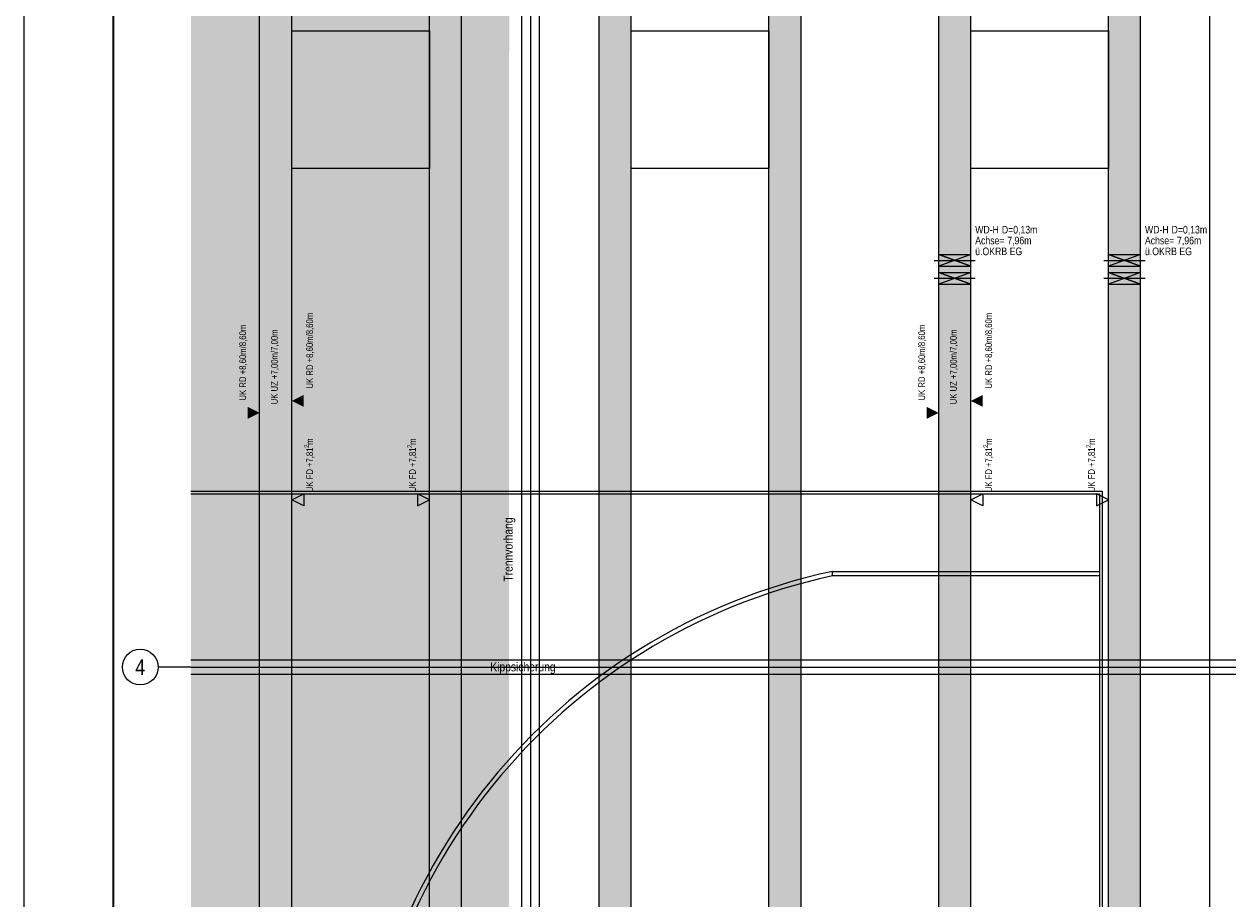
# Model space of a CAD drawing. Extents: x -720 to 300, y 62 to 1107.
# Tile 26 of 117: x -720 to -450, y 551 to 747. Entities that reach past the tile are written whole.
import ezdxf
from ezdxf.enums import TextEntityAlignment as Align
from ezdxf.lldxf.tags import DXFTag

# ---------------------------------------------------------------- set-up
doc = ezdxf.new("R2010")
doc.units = 0
doc.layers.get('0').update_dxf_attribs({"lineweight": 35})
for name, color, linetype, lineweight, true_color in [('00_Beschriftung UZ', 3, 'Continuous', 13, 0x00ff00), ('30 -34 Innenwände- 11 Durchbruch', 4, 'Continuous', 9, 0x00ffff), ('30 -35 Decken- 1 Konstruktion-Träger- Stahlbeton', 7, 'grob-A06G9FGE8I', 13, 0x33aa00), ('60- 61 allgemeine Ausstattung- 1 Möbel', 7, 'Continuous', 9, 0x00cccc), ('70 -72 Beschriftung- 1 Beschriftung allgemein', 7, 'Continuous', 9, 0xff6633), ('iwb_Layout Achsbezeichung', 1, 'Continuous', 13, 0xff0000), ('iwb_Layout BA_Markierung', 7, 'Continuous', 9, 0xbadcdc)]:
    doc.layers.add(name, color=color, linetype=linetype, lineweight=lineweight, true_color=true_color)
for name, color, linetype, lineweight in [('70 -71 Achsen- 1 Gebäudeachsen', 7, 'STRICHPUNKT2-A06G9FGD8I', 18), ('iwb_Plankopf Rahmen', 7, 'Continuous', 35), ('Keine', 7, 'Continuous', 9)]:
    doc.layers.add(name, color=color, linetype=linetype, lineweight=lineweight)
doc.layers.add('iwb_Schraffur_Unterzug', color=7, linetype='Continuous', lineweight=5, true_color=0xffffcc, plot=False)
doc.styles.get("Standard").update_dxf_attribs({"font": 'ARIALN.TTF'})
tags = doc.linetypes.add('grob-A06G9FGE8I', pattern=[14, 3, -8, 3]).pattern_tags.tags
tags[8:9] = [DXFTag(74, 4), DXFTag(75, 0), DXFTag(340, '0'), DXFTag(46, 0.0), DXFTag(50, 0.0), DXFTag(44, 0.0), DXFTag(45, 0.0)]
tags[6:7] = [DXFTag(74, 4), DXFTag(75, 0), DXFTag(340, '0'), DXFTag(46, 0.0), DXFTag(50, 0.0), DXFTag(44, 0.0), DXFTag(45, 0.0)]
tags[4:5] = [DXFTag(74, 4), DXFTag(75, 0), DXFTag(340, '0'), DXFTag(46, 0.0), DXFTag(50, 0.0), DXFTag(44, 0.0), DXFTag(45, 0.0)]
tags = doc.linetypes.add('STRICHPUNKT2', pattern=[12.7, 6.35, -3.175, 0, -3.175]).pattern_tags.tags
tags[10:11] = [DXFTag(74, 4), DXFTag(75, 0), DXFTag(340, '0'), DXFTag(46, 0.0), DXFTag(50, 0.0), DXFTag(44, 0.0), DXFTag(45, 0.0)]
tags[8:9] = [DXFTag(74, 4), DXFTag(75, 0), DXFTag(340, '0'), DXFTag(46, 0.0), DXFTag(50, 0.0), DXFTag(44, 0.0), DXFTag(45, 0.0)]
tags[6:7] = [DXFTag(74, 4), DXFTag(75, 0), DXFTag(340, '0'), DXFTag(46, 0.0), DXFTag(50, 0.0), DXFTag(44, 0.0), DXFTag(45, 0.0)]
tags[4:5] = [DXFTag(74, 4), DXFTag(75, 0), DXFTag(340, '0'), DXFTag(46, 0.0), DXFTag(50, 0.0), DXFTag(44, 0.0), DXFTag(45, 0.0)]
tags = doc.linetypes.add('STRICHPUNKT2-A06G9FGD8I', pattern=[12.7, 6.35, -3.175, 0, -3.175]).pattern_tags.tags
tags[10:11] = [DXFTag(74, 4), DXFTag(75, 0), DXFTag(340, '0'), DXFTag(46, 0.0), DXFTag(50, 0.0), DXFTag(44, 0.0), DXFTag(45, 0.0)]
tags[8:9] = [DXFTag(74, 4), DXFTag(75, 0), DXFTag(340, '0'), DXFTag(46, 0.0), DXFTag(50, 0.0), DXFTag(44, 0.0), DXFTag(45, 0.0)]
tags[6:7] = [DXFTag(74, 4), DXFTag(75, 0), DXFTag(340, '0'), DXFTag(46, 0.0), DXFTag(50, 0.0), DXFTag(44, 0.0), DXFTag(45, 0.0)]
tags[4:5] = [DXFTag(74, 4), DXFTag(75, 0), DXFTag(340, '0'), DXFTag(46, 0.0), DXFTag(50, 0.0), DXFTag(44, 0.0), DXFTag(45, 0.0)]

# ---------------------------------------------------------------- blocks, each defined once
blk = doc.blocks.new('Polygon-A06G9FG58I')
at = {"color": 0, "linetype": 'ByBlock', "lineweight": -2, "ltscale": 0.13}
blk.add_solid([(-611.17, 79.14), (-682.31, 78.95), (-611, 1076.75), (-682.31, 1076.75)], dxfattribs=at)
blk = doc.blocks.new('Referenz-A06G9FGF8I')
at = {"layer": '00_Beschriftung UZ', "color": 0, "linetype": 'Continuous', "lineweight": 5, "ltscale": 0.13}
for p, q in [((-659.71, 640.25), (-657.04, 641.59)), ((-657.04, 641.59), (-657.04, 638.92)), ((-631.57, 641.59), (-631.58, 638.92)), ((-628.91, 640.25), (-631.57, 641.59)), ((-507.71, 640.25), (-505.04, 641.59)), ((-505.04, 641.59), (-505.04, 638.92)), ((-479.57, 641.59), (-479.58, 638.92)), ((-476.91, 640.25), (-479.57, 641.59)), ((-657.04, 638.92), (-659.71, 640.25)), ((-631.58, 638.92), (-628.91, 640.25)), ((-505.04, 638.92), (-507.71, 640.25)), ((-479.58, 638.92), (-476.91, 640.25))]:
    blk.add_line(p, q, dxfattribs=at)
at = {"layer": '00_Beschriftung UZ', "color": 0, "linetype": 'Continuous', "lineweight": 0, "ltscale": 0.13}
for points in [[(-657.04, 661.08), (-659.71, 662.42), (-657.04, 663.76)], [(-505.04, 661.08), (-507.71, 662.42), (-505.04, 663.76)], [(-669.58, 658.41), (-666.91, 659.75), (-669.57, 661.08)], [(-517.58, 658.41), (-514.91, 659.75), (-517.57, 661.08)]]:
    blk.add_solid(points, dxfattribs=at)
at = {"layer": '30 -34 Innenwände- 11 Durchbruch', "color": 0, "linetype": 'grob-A06G9FGE8I', "ltscale": 0.13}
for p, q in [((-515.91, 693.85), (-506.71, 693.85)), ((-477.91, 693.85), (-468.71, 693.85)), ((-515.91, 689.85), (-506.71, 689.85)), ((-477.91, 689.85), (-468.71, 689.85))]:
    blk.add_line(p, q, dxfattribs=at)
at = {"layer": '30 -34 Innenwände- 11 Durchbruch', "color": 0, "linetype": 'Continuous', "ltscale": 0.13}
for p, q in [((-514.91, 695.15), (-507.71, 695.15)), ((-507.71, 695.15), (-514.91, 692.55)), ((-507.71, 692.55), (-514.91, 695.15)), ((-514.91, 692.55), (-514.91, 695.15)), ((-514.91, 695.15), (-507.71, 692.55)), ((-507.71, 695.15), (-514.91, 692.55)), ((-507.71, 692.55), (-507.71, 695.15)), ((-476.91, 692.55), (-476.91, 695.15)), ((-476.91, 695.15), (-469.71, 692.55)), ((-469.71, 695.15), (-476.91, 692.55)), ((-476.91, 695.15), (-469.71, 695.15)), ((-469.71, 695.15), (-476.91, 692.55)), ((-469.71, 692.55), (-476.91, 695.15)), ((-469.71, 692.55), (-469.71, 695.15)), ((-514.91, 692.55), (-507.71, 692.55)), ((-514.91, 691.15), (-507.71, 691.15)), ((-507.71, 691.15), (-514.91, 688.55)), ((-507.71, 688.55), (-514.91, 691.15)), ((-514.91, 688.55), (-514.91, 691.15)), ((-514.91, 691.15), (-507.71, 688.55)), ((-507.71, 691.15), (-514.91, 688.55)), ((-507.71, 688.55), (-507.71, 691.15)), ((-476.91, 692.55), (-469.71, 692.55)), ((-476.91, 688.55), (-476.91, 691.15)), ((-476.91, 691.15), (-469.71, 688.55)), ((-469.71, 691.15), (-476.91, 688.55)), ((-476.91, 691.15), (-469.71, 691.15)), ((-469.71, 691.15), (-476.91, 688.55)), ((-469.71, 688.55), (-476.91, 691.15)), ((-469.71, 688.55), (-469.71, 691.15)), ((-514.91, 688.55), (-507.71, 688.55)), ((-476.91, 688.55), (-469.71, 688.55))]:
    blk.add_line(p, q, dxfattribs=at)
at = {"layer": '30 -34 Innenwände- 11 Durchbruch', "color": 0, "lineweight": 0}
for points in [[(-511.31, 693.85), (-514.91, 695.15), (-511.31, 695.15)], [(-511.31, 692.55), (-514.91, 692.55), (-511.31, 693.85)], [(-511.31, 693.85), (-511.31, 695.15), (-507.71, 695.15)], [(-511.31, 692.55), (-511.31, 693.85), (-507.71, 692.55)], [(-473.31, 693.85), (-476.91, 695.15), (-473.31, 695.15)], [(-473.31, 692.55), (-476.91, 692.55), (-473.31, 693.85)], [(-473.31, 693.85), (-473.31, 695.15), (-469.71, 695.15)], [(-473.31, 692.55), (-473.31, 693.85), (-469.71, 692.55)], [(-511.31, 689.85), (-514.91, 691.15), (-511.31, 691.15)], [(-511.31, 689.85), (-511.31, 691.15), (-507.71, 691.15)], [(-473.31, 689.85), (-476.91, 691.15), (-473.31, 691.15)], [(-473.31, 689.85), (-473.31, 691.15), (-469.71, 691.15)], [(-511.31, 688.55), (-514.91, 688.55), (-511.31, 689.85)], [(-511.31, 688.55), (-511.31, 689.85), (-507.71, 688.55)], [(-473.31, 688.55), (-476.91, 688.55), (-473.31, 689.85)], [(-473.31, 688.55), (-473.31, 689.85), (-469.71, 688.55)]]:
    blk.add_solid(points, dxfattribs=at)
at = {"layer": '30 -35 Decken- 1 Konstruktion-Träger- Stahlbeton', "color": 0}
for p, q in [((-666.91, 216.85), (-666.91, 763.85)), ((-659.71, 216.85), (-659.71, 763.85)), ((-628.91, 216.85), (-628.91, 763.85)), ((-621.71, 216.85), (-621.71, 763.85)), ((-590.91, 216.85), (-590.91, 763.85)), ((-583.71, 216.85), (-583.71, 763.85)), ((-552.91, 216.85), (-552.91, 763.85)), ((-545.71, 216.85), (-545.71, 763.85)), ((-514.91, 216.85), (-514.91, 763.85)), ((-507.71, 216.85), (-507.71, 763.85)), ((-476.91, 216.85), (-476.91, 763.85)), ((-469.71, 216.85), (-469.71, 763.85)), ((-682.31, 604.45), (-2.31, 604.45)), ((-682.31, 601.25), (-2.31, 601.25))]:
    blk.add_line(p, q, dxfattribs=at)
at = {"layer": '60- 61 allgemeine Ausstattung- 1 Möbel', "color": 0, "linetype": 'Continuous', "ltscale": 0.13}
for p, q in [((-608.31, 761.85), (-608.31, 222.85)), ((-604.31, 761.85), (-604.31, 222.85)), ((-682.31, 642.19), (-478.31, 642.19)), ((-682.31, 641.59), (-478.91, 641.59)), ((-478.91, 641.59), (-478.91, 342.79)), ((-478.31, 642.19), (-478.31, 342.19)), ((-538.71, 623.24), (-538.71, 624.26)), ((-538.71, 623.26), (-538.71, 624.26)), ((-538.71, 624.26), (-478.91, 624.26)), ((-478.91, 623.26), (-538.71, 623.26)), ((-478.91, 624.26), (-478.91, 623.26))]:
    blk.add_line(p, q, dxfattribs=at)
for major_axis, end_param in [((-28.3, 132), 1.359608), ((-28.3, 130.98), 1.358007)]:
    blk.add_ellipse((-510.41, 492.26), major_axis=major_axis, ratio=1, start_param=0, end_param=end_param, dxfattribs=at)
at = {"layer": '70 -71 Achsen- 1 Gebäudeachsen', "color": 0, "linetype": 'STRICHPUNKT2-A06G9FGD8I', "ltscale": 0.18}
for p, q in [((-606.31, 1077.79), (-606.31, 78.35)), ((-454.31, 1077.79), (-454.31, 78.35)), ((-682.31, 602.85), (77.24, 602.85))]:
    blk.add_line(p, q, dxfattribs=at)
at = {"layer": 'Keine', "color": 0, "linetype": 'grob-A06G9FGE8I', "ltscale": 0.13}
for p, q in [((-659.71, 745.25), (-628.91, 745.25)), ((-659.71, 714.45), (-659.71, 745.25)), ((-628.91, 745.25), (-628.91, 714.45)), ((-583.71, 745.25), (-552.91, 745.25)), ((-583.71, 714.45), (-583.71, 745.25)), ((-552.91, 745.25), (-552.91, 714.45)), ((-507.71, 745.25), (-476.91, 745.25)), ((-507.71, 714.45), (-507.71, 745.25)), ((-476.91, 745.25), (-476.91, 714.45)), ((-628.91, 714.45), (-659.71, 714.45)), ((-552.91, 714.45), (-583.71, 714.45)), ((-476.91, 714.45), (-507.71, 714.45))]:
    blk.add_line(p, q, dxfattribs=at)
at = {"layer": '00_Beschriftung UZ', "color": 0, "linetype": 'Continuous', "lineweight": 5, "ltscale": 0.13, "attachment_point": 1, "rotation": 90}
for s, insert, char_height in [('{\\fArial Narrow;UK RD +8,60m/8,60m}', (-656.48, 665.17), 1.5103), ('{\\fArial Narrow;UK RD +8,60m/8,60m}', (-504.48, 665.17), 1.5103), ('{\\fArial Narrow;UK RD +8,60m/8,60m}', (-671.46, 662.5), 1.5103), ('{\\fArial Narrow;UK RD +8,60m/8,60m}', (-519.46, 662.5), 1.5103), ('{\\fArial Narrow;2}', (-656.9, 651.89), 1.0069), ('{\\fArial Narrow;+7,81}', (-656.48, 647.61), 1.5103), ('{\\fArial Narrow;m}', (-656.48, 652.59), 1.5103), ('{\\fArial Narrow;2}', (-633.88, 651.89), 1.0069), ('{\\fArial Narrow;+7,81}', (-633.46, 647.61), 1.5103), ('{\\fArial Narrow;m}', (-633.46, 652.59), 1.5103), ('{\\fArial Narrow;2}', (-504.9, 651.89), 1.0069), ('{\\fArial Narrow;+7,81}', (-504.48, 647.61), 1.5103), ('{\\fArial Narrow;m}', (-504.48, 652.59), 1.5103), ('{\\fArial Narrow;2}', (-481.88, 651.89), 1.0069), ('{\\fArial Narrow;+7,81}', (-481.46, 647.61), 1.5103), ('{\\fArial Narrow;m}', (-481.46, 652.59), 1.5103), ('{\\fArial Narrow;FD}', (-656.48, 644.87), 1.5103), ('{\\fArial Narrow;FD}', (-633.46, 644.87), 1.5103), ('{\\fArial Narrow;FD}', (-504.48, 644.87), 1.5103), ('{\\fArial Narrow;FD}', (-481.46, 644.87), 1.5103), ('{\\fArial Narrow;UK}', (-656.48, 641.98), 1.5103), ('{\\fArial Narrow;UK}', (-633.46, 641.98), 1.5103), ('{\\fArial Narrow;UK}', (-504.48, 641.98), 1.5103), ('{\\fArial Narrow;UK}', (-481.46, 641.98), 1.5103)]:
    blk.add_mtext(s, dxfattribs=dict(at, insert=insert, char_height=char_height))
at = {"layer": '00_Beschriftung UZ', "color": 0, "linetype": 'ByBlock', "lineweight": 5, "ltscale": 0.13, "char_height": 1.5103, "attachment_point": 1, "rotation": 90}
for insert in [(-664.37, 661.64), (-512.37, 661.64)]:
    blk.add_mtext('{\\fArial Narrow;UK UZ +7,00m/7,00m}', dxfattribs=dict(at, insert=insert))
at = {"layer": '30 -34 Innenwände- 11 Durchbruch', "color": 0, "linetype": 'Continuous', "ltscale": 0.13, "char_height": 1.7, "attachment_point": 1}
for s, insert in [('{\\fArial Narrow;WD-H}', (-506.73, 701.58)), ('{\\fArial Narrow;D=0,13m}', (-500.77, 701.58)), ('{\\fArial Narrow;WD-H}', (-468.73, 701.58)), ('{\\fArial Narrow;D=0,13m}', (-462.77, 701.58)), ('{\\fArial Narrow;Achse=}', (-506.73, 699.16)), ('{\\fArial Narrow;7,96m}', (-499.55, 699.16)), ('{\\fArial Narrow;Achse=}', (-468.73, 699.16)), ('{\\fArial Narrow;7,96m}', (-461.55, 699.16)), ('{\\fArial Narrow;ü.OKRB}', (-506.73, 696.73)), ('{\\fArial Narrow;EG}', (-499.02, 696.73)), ('{\\fArial Narrow;ü.OKRB}', (-468.73, 696.73)), ('{\\fArial Narrow;EG}', (-461.02, 696.73))]:
    blk.add_mtext(s, dxfattribs=dict(at, insert=insert))
at = {"layer": '70 -72 Beschriftung- 1 Beschriftung allgemein', "color": 0, "linetype": 'Continuous', "ltscale": 0.13, "char_height": 2.0138, "attachment_point": 1}
for s, insert, rotation in [('{\\fArial Narrow;Trennvorhang}', (-612.29, 621.97), 89.9947), ('{\\fArial Narrow;Kippsicherung}', (-615.28, 603.91), 359.9947)]:
    blk.add_mtext(s, dxfattribs=dict(at, insert=insert, rotation=rotation))
blk = doc.blocks.new('Referenz-A06G9FGH8I')
at = {"layer": 'iwb_Schraffur_Unterzug', "linetype": 'Continuous', "ltscale": 0.13}
for points in [[(-662.91, 216.85), (-666.91, 216.85), (-666.91, 763.85), (-659.71, 763.85), (-659.71, 216.85)], [(-624.91, 216.85), (-628.91, 216.85), (-628.91, 763.85), (-621.71, 763.85), (-621.71, 216.85)], [(-586.91, 216.85), (-590.91, 216.85), (-590.91, 763.85), (-583.71, 763.85), (-583.71, 216.85)], [(-548.91, 216.85), (-552.91, 216.85), (-552.91, 763.85), (-545.71, 763.85), (-545.71, 216.85)], [(-510.91, 216.85), (-514.91, 216.85), (-514.91, 763.85), (-507.71, 763.85), (-507.71, 216.85)], [(-472.91, 216.85), (-476.91, 216.85), (-476.91, 763.85), (-469.71, 763.85), (-469.71, 216.85)]]:
    blk.add_hatch(color=256, dxfattribs=at).paths.add_polyline_path(points)

msp = doc.modelspace()

# ---------------------------------------------------------------- linework, layer by layer
at = {"layer": 'iwb_Layout Achsbezeichung', "linetype": 'STRICHPUNKT2', "lineweight": 13, "ltscale": 0.39}
msp.add_line((-682.31, 602.85), (-689.65, 602.85), dxfattribs=at)
at = {"layer": 'iwb_Layout Achsbezeichung', "ltscale": 0.39}
msp.add_circle((-693.65, 602.85), 4, dxfattribs=at)
at = {"layer": 'iwb_Plankopf Rahmen', "color": 8, "lineweight": 13, "ltscale": 0.13, "true_color": 0x808080}
msp.add_lwpolyline([(300.35, 62.43), (-719.65, 62.43), (-719.65, 1107.43), (300.35, 1107.43), (300.35, 62.43)], close=True, dxfattribs=at)
at = {"layer": 'iwb_Plankopf Rahmen', "ltscale": 0.35}
msp.add_lwpolyline([(-699.65, 67.43), (-699.65, 1102.43), (295.35, 1102.43), (295.35, 67.43), (-599.65, 67.43), (-699.65, 67.43)], close=True, dxfattribs=at)

# ---------------------------------------------------------------- block references
at = {"color": 8, "lineweight": 25, "ltscale": 0.25, "true_color": 0x808080}
for name in ['Referenz-A06G9FGF8I', 'Referenz-A06G9FGH8I']:
    msp.add_blockref(name, (0, 0), dxfattribs=at)
at = {"layer": 'iwb_Layout BA_Markierung', "ltscale": 0.13}
msp.add_blockref('Polygon-A06G9FG58I', (0, 0), dxfattribs=at)

# ---------------------------------------------------------------- texts
at = {"layer": 'iwb_Layout Achsbezeichung', "ltscale": 0.39}
msp.add_text('4', height=3.5, dxfattribs=at).set_placement((-693.65, 602.85), align=Align.MIDDLE_CENTER)

doc.saveas('drawing.dxf')
